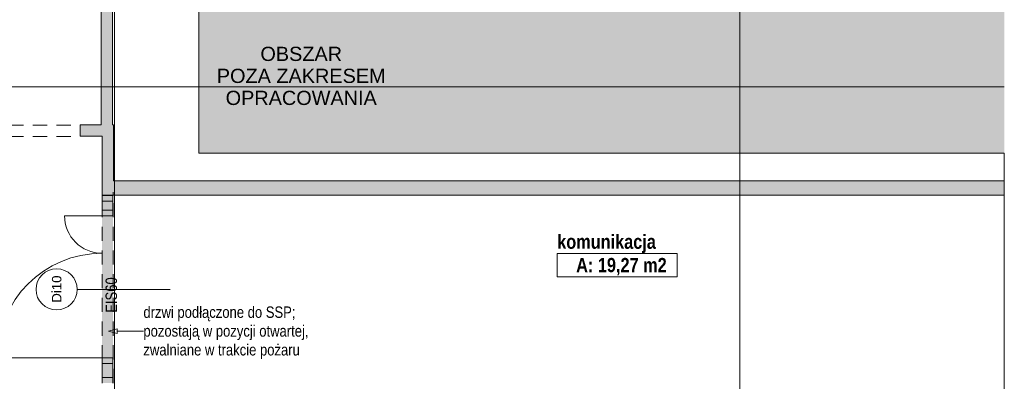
# Paper-space layout 'A-31 RZUT - PIĘTRO 1' of a CAD drawing. Header units: millimetres. Extents: x 0 to 800, y 0 to 594.
# Tile 16 of 21: x 337 to 545, y 252 to 329. Entities that reach past the tile are written whole.
import ezdxf
from ezdxf.xclip import XClip

# ---------------------------------------------------------------- set-up
doc = ezdxf.new("R2010")
doc.units = ezdxf.units.MM
doc.header["$MEASUREMENT"] = 0
doc.header["$XCLIPFRAME"] = 0
for name, pattern in [('DASHDOTX2', [1000, 500, -250, 0, -250]), ('Przer. długie kreski', [2.5, 1.5, -1]), ('PRZERYWANA_DU_A', [550, 350.0000000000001, -199.9999999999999])]:
    doc.linetypes.add(name, pattern=pattern)
for name, color, linetype, lineweight in [('0_Nr_pióra__2', 8, 'Continuous', 13), ('A_strefy_Nr_pióra__1', 7, 'Continuous', 20), ('A_ściany_Nr_pióra__1', 7, 'Continuous', 20), ('Drzwi Archicad_Nr_pióra__1', 7, 'Continuous', 20), ('Znaczniki drzwi Archicada_Nr_pióra__3', 252, 'Continuous', 13)]:
    doc.layers.add(name, color=color, linetype=linetype, lineweight=lineweight)
for name, color, linetype, lineweight, true_color in [('A_opis_Nr_pióra__255', 7, 'Continuous', 15, 0x242424), ('A_opis_Nr_pióra__7', 7, 'Continuous', 18, 0x171717), ('A_opis_Nr_pióra__8', 7, 'Continuous', 13, 0x4c4c4c), ('A_osie_Nr_pióra__16', 7, 'Continuous', 5, 0x0f0f0f), ('A_ppoż_Nr_pióra__8', 7, 'Continuous', 13, 0x4c4c4c), ('A_ściany_Nr_pióra__10', 7, 'Continuous', 13, 0x4b4b4b)]:
    doc.layers.add(name, color=color, linetype=linetype, lineweight=lineweight, true_color=true_color)
for name, color, linetype in [('A_podrys', 7, 'Continuous'), ('A_ppoż', 7, 'Continuous'), ('A_ściany', 7, 'Continuous')]:
    doc.layers.add(name, color=color, linetype=linetype)
doc.styles.add('STYL_AUTOMATYCZNY_1', font='arial.ttf')
doc.styles.add('STYL_AUTOMATYCZNY_2', font='ARIALN.TTF')
doc.styles.add('STYL_AUTOMATYCZNY_6', font='ARIALN.TTF')

# ---------------------------------------------------------------- blocks, each defined once
blk = doc.blocks.new('Rysunek_1_1', base_point=(-3193.413088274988, -647.6028358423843))
at = {"linetype": 'Continuous', "lineweight": 0, "true_color": 0x484848}
blk.add_hatch(color=251, dxfattribs=at).paths.add_polyline_path([(44.06963316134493, 110.5468303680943), (60.83916063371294, 110.5468303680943), (60.83916063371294, 572.1668381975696), (374.969587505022, 572.1668381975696), (374.969587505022, 300.5468399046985), (544.9695813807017, 300.5468399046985), (544.9695813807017, 582.1668286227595), (44.06963316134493, 582.1668286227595)])
at = {"layer": 'A_ppoż', "linetype": 'Continuous', "lineweight": 0, "true_color": 0x121212}
blk.add_hatch(color=250, dxfattribs=at).paths.add_polyline_path([(356.8709923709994, 252.0468323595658), (356.8709923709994, 291.6068323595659), (354.571143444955, 291.6068323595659), (354.571143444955, 252.0468323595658)])
at = {"layer": 'A_ściany', "linetype": 'Continuous', "lineweight": 0, "true_color": 0x000000}
for points in [[(356.7522920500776, 306.5524175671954), (356.7522920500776, 421.0037139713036), (354.3522920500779, 421.0037139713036), (354.3522920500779, 306.5506746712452)], [(356.9711434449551, 306.5525764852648), (349.9790333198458, 306.5474984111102), (349.9807763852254, 304.1474991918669), (354.5711432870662, 304.1508332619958)], [(356.9711434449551, 294.7068323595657), (356.9711434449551, 306.552576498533), (354.571143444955, 304.1508329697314), (354.571143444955, 291.7068323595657)], [(356.97114676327, 294.7068288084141), (354.5711402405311, 291.7068347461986), (544.9695802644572, 291.7068347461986), (544.9695802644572, 294.7068288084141)]]:
    blk.add_hatch(color=18, dxfattribs=at).paths.add_polyline_path(points)
at = {"layer": '0_Nr_pióra__2', "color": 8, "linetype": 'PRZERYWANA_DU_A', "lineweight": 13, "ltscale": 2, "flags": 128}
for points in [[(544.9695795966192, 300.5468323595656), (374.9695795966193, 300.5468323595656), (374.9695795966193, 572.1668323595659), (60.83915919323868, 572.1668323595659), (60.83915919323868, 110.5468323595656)], [(544.9695795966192, 110.5468323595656), (544.9695795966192, 300.5468323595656)]]:
    blk.add_lwpolyline(points, dxfattribs=at)
at = {"layer": 'A_opis_Nr_pióra__255', "color": 250, "linetype": 'Continuous', "lineweight": 15, "ltscale": 2, "true_color": 0x242424}
for p, q in [((355.9005638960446, 262.9798518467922), (357.7665857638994, 263.4798501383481)), ((355.9005638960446, 262.9798518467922), (357.7665857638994, 262.4798460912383)), ((357.7665857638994, 263.4798501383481), (357.7665857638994, 262.4798460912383)), ((357.7665857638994, 262.9798518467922), (359.2708873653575, 262.9798518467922)), ((359.2708873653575, 262.9798518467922), (363.2951615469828, 262.9798518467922))]:
    blk.add_line(p, q, dxfattribs=at)
at = {"layer": 'A_osie_Nr_pióra__16', "color": 250, "linetype": 'DASHDOTX2', "lineweight": 5, "ltscale": 2, "true_color": 0x0f0f0f}
for p, q in [((357.1811278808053, 409.4627812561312), (357.1811278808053, 110.5468288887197)), ((489.1811259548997, 409.4627812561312), (489.1811259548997, 110.5468288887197)), ((544.969573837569, 314.5468388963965), (96.57179203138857, 314.5468388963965))]:
    blk.add_line(p, q, dxfattribs=at)
at = {"layer": 'A_strefy_Nr_pióra__1', "color": 7, "linetype": 'Continuous', "lineweight": 20, "ltscale": 2}
for p, q in [((450.6220187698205, 279.3816438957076), (450.6220187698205, 274.4404623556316)), ((450.6220187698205, 279.3816438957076), (475.9269421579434, 279.3816438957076)), ((475.9269421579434, 279.3816438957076), (475.9269421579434, 274.4404623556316)), ((450.6220187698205, 274.4404623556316), (475.9269421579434, 274.4404623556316))]:
    blk.add_line(p, q, dxfattribs=at)
at = {"layer": 'A_ściany_Nr_pióra__1', "color": 7, "linetype": 'Continuous', "lineweight": 20, "ltscale": 2}
for p, q in [((349.980777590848, 304.1475024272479), (349.9790310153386, 306.5474987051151)), ((354.5711437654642, 291.6068290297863), (354.5711437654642, 292.3468321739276)), ((354.5711437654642, 291.6068290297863), (356.871144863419, 291.6068290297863)), ((356.871144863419, 291.6068290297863), (356.94914364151, 291.6068290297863)), ((356.94914364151, 291.6068290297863), (356.94914364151, 292.3468321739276))]:
    blk.add_line(p, q, dxfattribs=at)
at = {"layer": 'A_ściany_Nr_pióra__1', "color": 7, "linetype": 'Continuous', "lineweight": 20, "ltscale": 2, "flags": 128}
for points in [[(354.3522920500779, 421.0037139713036), (354.3522920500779, 306.5506746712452)], [(356.7522920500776, 306.5524175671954), (356.7522920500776, 421.0037139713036)], [(354.3522920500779, 306.5506746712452), (349.9790333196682, 306.5474987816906)], [(356.9711434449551, 306.5525764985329), (356.7522920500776, 306.5524175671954)], [(356.9711434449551, 294.7068323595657), (356.9711434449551, 306.552576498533)], [(349.9807760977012, 304.1474994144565), (354.571143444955, 304.1508329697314)], [(354.571143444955, 304.1508329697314), (354.571143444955, 291.7068323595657)], [(544.9695795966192, 294.7068323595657), (356.9711434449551, 294.7068323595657)], [(354.571143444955, 291.7068323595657), (544.9695795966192, 291.7068323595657)]]:
    blk.add_lwpolyline(points, dxfattribs=at)
at = {"layer": 'A_ściany_Nr_pióra__10', "color": 251, "linetype": 'Przer. długie kreski', "lineweight": 13, "ltscale": 2, "true_color": 0x4b4b4b}
for p, q in [((294.9790472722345, 306.5075588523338), (349.9814717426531, 306.5058048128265)), ((294.9807938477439, 304.1075551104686), (349.9832183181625, 304.1058085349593)), ((354.5711437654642, 252.0468340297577), (354.5711437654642, 291.6068290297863)), ((356.94914364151, 252.0468340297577), (356.94914364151, 291.6068290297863))]:
    blk.add_line(p, q, dxfattribs=at)
at = {"layer": 'Drzwi Archicad_Nr_pióra__1', "color": 7, "linetype": 'Continuous', "lineweight": 20, "ltscale": 2}
for p, q in [((349.980777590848, 304.1475024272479), (349.9790310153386, 306.5474987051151)), ((354.5711437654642, 291.6068290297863), (354.5711437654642, 292.3468321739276)), ((354.5711437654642, 291.6068290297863), (354.5711437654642, 292.3468321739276)), ((354.5711437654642, 290.4068346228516), (354.5711437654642, 291.6068290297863)), ((354.5711437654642, 291.6068290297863), (356.871144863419, 291.6068290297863)), ((354.5711437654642, 291.6068290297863), (356.871144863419, 291.6068290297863)), ((354.5711437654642, 291.6068290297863), (356.871144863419, 291.6068290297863)), ((356.871144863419, 291.6068290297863), (356.871144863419, 290.4068346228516)), ((356.871144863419, 291.6068290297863), (356.94914364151, 291.6068290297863)), ((356.871144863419, 291.6068290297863), (356.94914364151, 291.6068290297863)), ((356.94914364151, 291.6068290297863), (356.94914364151, 292.3468321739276)), ((356.94914364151, 291.6068290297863), (356.94914364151, 292.3468321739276)), ((356.871144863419, 290.4068346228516), (354.5711437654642, 290.4068346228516)), ((354.5711437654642, 288.5631375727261), (354.5711437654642, 290.4068346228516)), ((354.5711437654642, 290.4068346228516), (356.871144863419, 290.4068346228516)), ((356.871144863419, 290.4068346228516), (356.871144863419, 288.5631375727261)), ((354.5711437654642, 287.3631357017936), (346.6511403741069, 287.3631357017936)), ((354.5711437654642, 287.3631357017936), (354.5711437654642, 288.5631375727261)), ((354.5711437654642, 288.5631375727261), (356.871144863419, 288.5631375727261)), ((356.871144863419, 288.5631375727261), (354.5711437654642, 288.5631375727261)), ((356.871144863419, 287.3631357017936), (354.5711437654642, 287.3631357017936)), ((356.871144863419, 288.5631375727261), (356.871144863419, 287.3631357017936)), ((354.5711437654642, 257.3631337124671), (332.4911451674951, 257.3631337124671)), ((354.5711437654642, 256.1631318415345), (354.5711437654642, 257.3631337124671)), ((354.5711437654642, 257.3631337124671), (356.871144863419, 257.3631337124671)), ((356.871144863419, 256.1631318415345), (354.5711437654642, 256.1631318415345)), ((354.5711437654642, 253.2468359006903), (354.5711437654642, 256.1631318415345)), ((354.5711437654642, 256.1631318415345), (356.871144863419, 256.1631318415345)), ((356.871144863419, 257.3631337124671), (356.871144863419, 256.1631318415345)), ((356.871144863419, 256.1631318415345), (356.871144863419, 253.2468359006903)), ((354.5711437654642, 252.0468340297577), (354.5711437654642, 253.2468359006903)), ((354.5711437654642, 253.2468359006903), (356.871144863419, 253.2468359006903)), ((356.871144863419, 253.2468359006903), (354.5711437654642, 253.2468359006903)), ((356.871144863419, 253.2468359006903), (356.871144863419, 252.0468340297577))]:
    blk.add_line(p, q, dxfattribs=at)
for centre, radius, start, end in [((354.5711434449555, 287.3631342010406), 7.919999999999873, 180, 270), ((354.5711434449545, 257.3631342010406), 22.08000000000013, 90, 180)]:
    blk.add_arc(centre, radius, start, end, dxfattribs=at)
at = {"layer": 'Znaczniki drzwi Archicada_Nr_pióra__3', "color": 252, "linetype": 'Continuous', "lineweight": 13, "ltscale": 2}
blk.add_line((349.3279539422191, 271.826831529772), (368.9491399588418, 271.826831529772), dxfattribs=at)
for start, end in [(90, 270), (270, 90)]:
    blk.add_arc((344.9833068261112, 271.8268323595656), 4.34465000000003, start, end, dxfattribs=at)
at = {"layer": 'A_opis_Nr_pióra__7', "color": 250, "linetype": 'Continuous', "lineweight": 18, "true_color": 0x171717, "insert": (396.5981153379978, 316.8647206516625), "char_height": 3, "attachment_point": 5, "line_spacing_factor": 0.9285777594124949, "style": 'STYL_AUTOMATYCZNY_1'}
blk.add_mtext('\\A1;{\\pqc;\\fArial|b0|i0|c238|p0;\\W1.000000;OBSZAR\\P\\pqc;\\fArial|b0|i0|c238|p0;\\W1.000000;POZA ZAKRESEM \\P\\pqc;\\fArial|b0|i0|c238|p0;\\W1.000000;OPRACOWANIA}', dxfattribs=at)
at = {"layer": 'A_opis_Nr_pióra__8', "color": 251, "linetype": 'Continuous', "lineweight": 13, "true_color": 0x4c4c4c, "insert": (363.2951638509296, 262.6773767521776), "char_height": 2.399999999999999, "width": 36.24050789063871, "attachment_point": 4, "line_spacing_factor": 0.9926303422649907, "style": 'STYL_AUTOMATYCZNY_2'}
blk.add_mtext('\\A1;{\\pql;\\fArial Narrow|b0|i0|c238|p0;\\W1.000000;drzwi podłączone do SSP; pozostają w pozycji otwartej, zwalniane w trakcie pożaru}', dxfattribs=at)
at = {"layer": 'A_ppoż_Nr_pióra__8', "color": 251, "linetype": 'Continuous', "lineweight": 13, "true_color": 0x4c4c4c, "insert": (356.5341015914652, 270.6280867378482), "char_height": 2.4, "attachment_point": 5, "rotation": 90, "style": 'STYL_AUTOMATYCZNY_2'}
blk.add_mtext('\\A1;{\\pqc;\\fArial Narrow|b0|i0|c238|p0;\\W1.000000;EIS60}', dxfattribs=at)
at = {"layer": 'A_strefy_Nr_pióra__1', "color": 7, "linetype": 'Continuous', "lineweight": 20, "char_height": 3, "attachment_point": 1, "style": 'STYL_AUTOMATYCZNY_6'}
for s, insert in [('\\A1;{\\pql;\\fArial Narrow|b1|i0|c238|p0;\\W1.000000;komunikacja}', (450.6220200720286, 283.3839401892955)), ('\\A1;{\\pql;\\fArial Narrow|b1|i0|c238|p0;\\W1.000000;A: 19,27 m2}', (454.6220200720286, 278.453103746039))]:
    blk.add_mtext(s, dxfattribs=dict(at, insert=insert))
at = {"layer": 'Znaczniki drzwi Archicada_Nr_pióra__3', "color": 252, "linetype": 'Continuous', "lineweight": 13, "insert": (346.0167861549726, 269.0062923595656), "char_height": 2, "attachment_point": 7, "rotation": 90, "style": 'STYL_AUTOMATYCZNY_1'}
blk.add_mtext('\\A1;{\\pql;\\pt2;\\fArial|b0|i0|c238|p0;\\W1.000000;Di10}', dxfattribs=at)

psp = doc.layouts.new('A-31 RZUT - PIĘTRO 1')

# ---------------------------------------------------------------- block references
at = {"layer": 'A_podrys', "color": 37, "linetype": 'Continuous', "lineweight": 5, "true_color": 0x656532}
ref = psp.add_blockref('Rysunek_1_1', (-3193.413088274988, -647.6028358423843), dxfattribs=at)
XClip(ref).set_block_clipping_path([(44.06963709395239, 110.5468323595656), (544.9695795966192, 582.1668323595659)])

doc.saveas('drawing.dxf')
